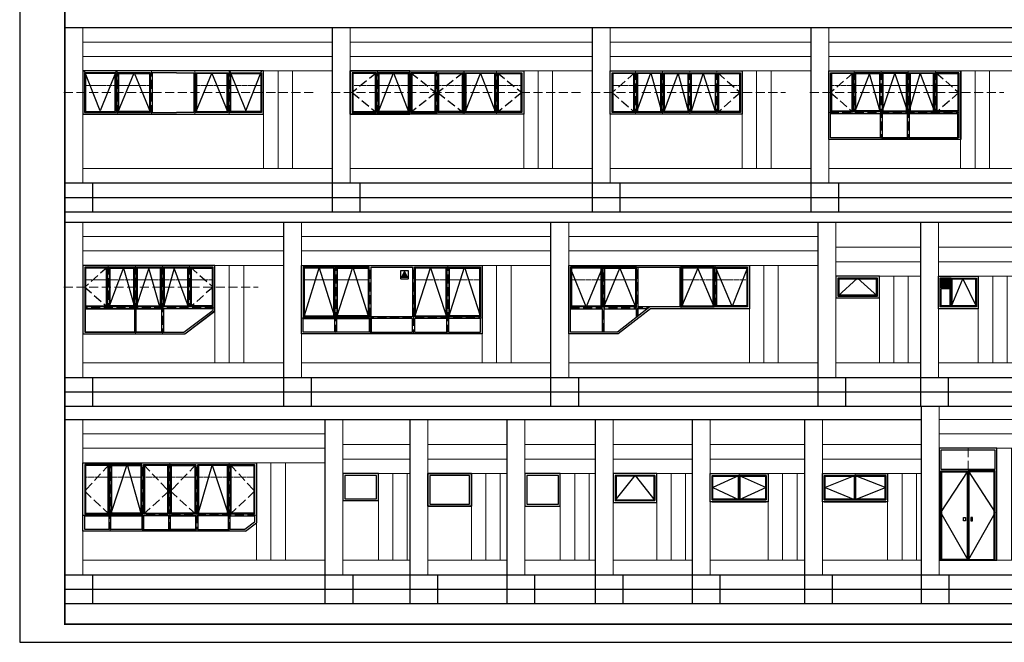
# Model space of a CAD drawing. Extents: x 447288 to 563800, y -194684 to 241749.
# Tile 56 of 91: x 459182 to 486425, y -116494 to -99256. Entities that reach past the tile are written whole.
import ezdxf

# ---------------------------------------------------------------- set-up
doc = ezdxf.new("R2010")
doc.units = 0
doc.header["$LTSCALE"] = 1000
doc.linetypes.add('__DASH', pattern=[0.35, 0.25, -0.1])
doc.linetypes.add('DASH', pattern=[0.35, 0.25, -0.1])
doc.layers.get('0').update_dxf_attribs({"lineweight": 20})
doc.layers.add('A-ASIS', color=115, linetype='DASH', lineweight=0, plot=False)
for name, color, linetype in [('A-ELEV-HATCH', 8, 'Continuous'), ('A-ELEV-WIN1', 135, 'Continuous'), ('A-OVER', 7, 'Continuous'), ('PUB_TITLE', 4, 'Continuous')]:
    doc.layers.add(name, color=color, linetype=linetype)

# ---------------------------------------------------------------- blocks, each defined once
blk = doc.blocks.new('GC1205')
at = {"layer": 'A-ELEV-WIN1'}
for points in [[(35, 500), (-1165, 500), (-1165, -100), (35, -100)], [(-15, 450), (-1115, 450), (-1115, -50), (-15, -50)], [(-45, 420), (-1085, 420), (-1085, -20), (-45, -20)]]:
    blk.add_lwpolyline(points, close=True, dxfattribs=at)
blk.add_lwpolyline([(-15, -50), (-565, 450), (-1115, -50)], dxfattribs=at)
blk = doc.blocks.new('*U105')
at = {"layer": 'A-ASIS', "linetype": 'ByBlock'}
for p, q in [((500, 4600), (2836, 4600)), ((500, 4200), (2836, 4200)), ((500, 3800), (2836, 3800)), ((500, 1400), (2836, 1400))]:
    blk.add_line(p, q, dxfattribs=at)
for points in [[(500, 5300), (500, 1000)], [(1700, 3800), (1700, 1400)], [(2100, 3800), (2100, 1400)], [(2500, 3800), (2500, 1400)]]:
    blk.add_lwpolyline(points, dxfattribs=at)
at = {"layer": 'A-OVER'}
for p, q in [((0, 1000), (2836, 1000)), ((768, 1000), (768, 200)), ((0, 600), (2836, 600))]:
    blk.add_line(p, q, dxfattribs=at)
for points in [[(0, 5300), (2836, 5300)], [(0, 5300), (0, 200)], [(2836, 5300), (2836, 200)], [(0, 200), (2836, 200)]]:
    blk.add_lwpolyline(points, dxfattribs=at)
blk = doc.blocks.new('ZSDFA')
at = {"layer": 'A-ELEV-WIN1'}
for points in [[(1200, -899), (1200, 0), (0, 0), (0, -900)], [(1150, -849), (1150, -50), (50, -50), (50, -850)]]:
    blk.add_lwpolyline(points, close=True, dxfattribs=at)
at = {"layer": 'A-OVER'}
blk.add_lwpolyline([(0, 1), (1200, 1), (1200, -900), (0, -900)], close=True, dxfattribs=at)
blk = doc.blocks.new('SZDFAE')
at = {"layer": 'A-ELEV-WIN1'}
for points in [[(750, -749), (750, 0), (-230, 0), (-230, -749)], [(700, -699), (700, -50), (-180, -50), (-180, -699)]]:
    blk.add_lwpolyline(points, close=True, dxfattribs=at)
blk = doc.blocks.new('ASFAWE')
at = {"layer": 'A-ELEV-WIN1'}
for points in [[(0, -901), (0, 0), (-980, -1), (-980, -902)], [(-50, -851), (-50, -50), (-930, -51), (-930, -852)]]:
    blk.add_lwpolyline(points, close=True, dxfattribs=at)
blk = doc.blocks.new('*U289')
at = {"layer": 'A-ASIS', "linetype": 'ByBlock'}
for p, q in [((500, 4600), (2352, 4600)), ((500, 4200), (2352, 4200)), ((500, 3800), (2352, 3800)), ((500, 1400), (2352, 1400))]:
    blk.add_line(p, q, dxfattribs=at)
for points in [[(500, 5300), (500, 1000)], [(1480, 3800), (1480, 1400)], [(1880, 3800), (1880, 1400)], [(2280, 3800), (2280, 1400)]]:
    blk.add_lwpolyline(points, dxfattribs=at)
at = {"layer": 'A-OVER'}
for p, q in [((0, 1000), (2352, 1000)), ((768, 1000), (768, 200)), ((0, 600), (2352, 600))]:
    blk.add_line(p, q, dxfattribs=at)
for points in [[(0, 5300), (2352, 5300)], [(0, 5300), (0, 200)], [(2352, 5300), (2352, 200)], [(0, 200), (2352, 200)]]:
    blk.add_lwpolyline(points, dxfattribs=at)
blk = doc.blocks.new('*U290')
at = {"layer": 'A-ASIS', "linetype": 'ByBlock'}
for p, q in [((500, 4600), (2682, 4600)), ((500, 4200), (2682, 4200)), ((500, 3800), (2682, 3800)), ((500, 1400), (2682, 1400))]:
    blk.add_line(p, q, dxfattribs=at)
for points in [[(500, 5300), (500, 1000)], [(1700, 3800), (1700, 1400)], [(2100, 3800), (2100, 1400)], [(2500, 3800), (2500, 1400)]]:
    blk.add_lwpolyline(points, dxfattribs=at)
at = {"layer": 'A-OVER'}
for p, q in [((0, 1000), (2682, 1000)), ((768, 1000), (768, 200)), ((0, 600), (2682, 600))]:
    blk.add_line(p, q, dxfattribs=at)
for points in [[(0, 5300), (2682, 5300)], [(0, 5300), (0, 200)], [(2682, 5300), (2682, 200)], [(0, 200), (2682, 200)]]:
    blk.add_lwpolyline(points, dxfattribs=at)
blk = doc.blocks.new('*U104')
at = {"layer": 'A-ASIS', "linetype": 'ByBlock'}
for p, q in [((500, 4600), (2446, 4600)), ((500, 4200), (2446, 4200)), ((500, 3800), (2446, 3800)), ((500, 1400), (2446, 1400))]:
    blk.add_line(p, q, dxfattribs=at)
for points in [[(500, 5300), (500, 1000)], [(1480, 3800), (1480, 1400)], [(1880, 3800), (1880, 1400)], [(2280, 3800), (2280, 1400)]]:
    blk.add_lwpolyline(points, dxfattribs=at)
at = {"layer": 'A-OVER'}
for p, q in [((0, 1000), (2446, 1000)), ((768, 1000), (768, 200)), ((0, 600), (2446, 600))]:
    blk.add_line(p, q, dxfattribs=at)
for points in [[(0, 5300), (2446, 5300)], [(0, 5300), (0, 200)], [(2446, 5300), (2446, 200)], [(0, 200), (2446, 200)]]:
    blk.add_lwpolyline(points, dxfattribs=at)
blk = doc.blocks.new('DFVGXZDF')
at = {"layer": 'A-ELEV-WIN1'}
for points in [[(726191, 48502), (727391, 48502), (727391, 49302), (726191, 49302)], [(726241, 48552), (727341, 48552), (727341, 49252), (726241, 49252)]]:
    blk.add_lwpolyline(points, close=True, dxfattribs=at)
for points in [[(726241, 48552), (726791, 49252), (727341, 48552)], [(727316, 49227), (726266, 49227), (726266, 48577), (727316, 48577)], [(727316, 49227), (727316, 48577)], [(727341, 49252), (727341, 48552)], [(727341, 48552), (727341, 49252)], [(727391, 48552), (727391, 49252)]]:
    blk.add_lwpolyline(points, dxfattribs=at)
blk = doc.blocks.new('*U291')
at = {"layer": 'A-ASIS', "linetype": 'ByBlock'}
for p, q in [((500, 4600), (2683, 4600)), ((500, 4200), (2683, 4200)), ((500, 3800), (2683, 3800)), ((500, 1400), (2683, 1400))]:
    blk.add_line(p, q, dxfattribs=at)
for points in [[(500, 5300), (500, 1000)], [(1700, 3800), (1700, 1400)], [(2100, 3800), (2100, 1400)], [(2500, 3800), (2500, 1400)]]:
    blk.add_lwpolyline(points, dxfattribs=at)
at = {"layer": 'A-OVER'}
for p, q in [((0, 1000), (2683, 1000)), ((768, 1000), (768, 200)), ((0, 600), (2683, 600))]:
    blk.add_line(p, q, dxfattribs=at)
for points in [[(0, 5300), (2683, 5300)], [(0, 5300), (0, 200)], [(2683, 5300), (2683, 200)], [(0, 200), (2683, 200)]]:
    blk.add_lwpolyline(points, dxfattribs=at)
blk = doc.blocks.new('DSFA')
at = {"layer": 'A-ASIS'}
for p, q in [((943, -1200), (943, 0)), ((1893, -1200), (1893, 0)), ((3093, -1200), (3093, 0)), ((4043, -1200), (4043, 0))]:
    blk.add_line(p, q, dxfattribs=at)
at = {"layer": 'A-ASIS', "color": 3, "linetype": '__DASH', "ltscale": 0.1}
for points in [[(43, -50), (918, -50), (918, -400), (43, -400)], [(4068, -400), (4943, -400), (4943, -50), (4068, -50)]]:
    blk.add_lwpolyline(points, close=True, dxfattribs=at)
at = {"layer": 'A-ASIS', "color": 2, "linetype": '__DASH', "ltscale": 0.1}
for points in [[(968, -400), (1868, -400), (1868, -50), (968, -50)], [(3118, -50), (4018, -50), (4018, -400), (3118, -400)]]:
    blk.add_lwpolyline(points, close=True, dxfattribs=at)
at = {"layer": 'A-ELEV-WIN1'}
for points in [[(5000, 0), (0, 0), (0, -1200), (1900, -1200), (1900, -1200), (3400, -1200), (3400, -1200), (5000, -1200)], [(893, -75), (68, -75), (68, -1125), (893, -1125)], [(993, -75), (1843, -75), (1843, -1125), (993, -1125)], [(3993, -75), (3143, -75), (3143, -1125), (3993, -1125)], [(4093, -75), (4918, -75), (4918, -1125), (4093, -1125)]]:
    blk.add_lwpolyline(points, close=True, dxfattribs=at)
for points in [[(918, -6), (481, -1106), (43, -6)], [(918, -50), (43, -50), (43, -1150), (918, -1150)], [(918, -50), (918, -1150)], [(968, -1150), (1868, -1150), (1868, -50), (968, -50)], [(968, -50), (968, -1150)], [(968, -1150), (1418, -50), (1868, -1150)], [(2593, -50), (1918, -50), (1918, -1150), (2593, -1150)], [(2593, -50), (3068, -50), (3068, -1150), (2593, -1150)], [(4018, -1150), (3118, -1150), (3118, -50), (4018, -50)], [(4018, -1150), (3568, -50), (3118, -1150)], [(4018, -50), (4018, -1150)], [(4068, -6), (4506, -1106), (4943, -6)], [(4068, -50), (4943, -50), (4943, -1150), (4068, -1150)], [(4068, -50), (4068, -1150)]]:
    blk.add_lwpolyline(points, dxfattribs=at)
at = {"layer": 'A-OVER'}
blk.add_lwpolyline([(5000, 0), (0, 0), (0, -1200), (1900, -1200), (1900, -1200), (3400, -1200), (3400, -1200), (5000, -1200)], close=True, dxfattribs=at)
blk = doc.blocks.new('*U87')
at = {"layer": 'A-ASIS', "linetype": 'ByBlock'}
for p, q in [((500, 4900), (7395, 4900)), ((500, 4500), (7395, 4500)), ((500, 4100), (7395, 4100)), ((500, 1400), (7395, 1400))]:
    blk.add_line(p, q, dxfattribs=at)
for points in [[(500, 5300), (500, 1000)], [(5500, 4100), (5500, 1400)], [(5900, 4100), (5900, 1400)], [(6300, 4100), (6300, 1400)]]:
    blk.add_lwpolyline(points, dxfattribs=at)
at = {"layer": 'A-OVER'}
for p, q in [((0, 1000), (7395, 1000)), ((768, 1000), (768, 200)), ((0, 600), (7395, 600))]:
    blk.add_line(p, q, dxfattribs=at)
for points in [[(0, 5300), (7395, 5300)], [(0, 5300), (0, 200)], [(7395, 5300), (7395, 200)], [(0, 200), (7395, 200)]]:
    blk.add_lwpolyline(points, dxfattribs=at)
blk = doc.blocks.new('dfgs')
at = {"layer": 'A-ASIS'}
for p, q in [((752149, 46379), (752149, 47579)), ((753049, 46379), (753049, 47579)), ((753799, 46379), (753799, 47579)), ((754549, 46379), (754549, 47579)), ((755449, 46379), (755449, 47579))]:
    blk.add_line(p, q, dxfattribs=at)
at = {"layer": 'A-ASIS', "color": 3, "linetype": '__DASH', "ltscale": 0.1}
for points in [[(751449, 47529), (752124, 47529), (752124, 47179), (751449, 47179)], [(753774, 47529), (753074, 47529), (753074, 47179), (753774, 47179)], [(753824, 47529), (754524, 47529), (754524, 47179), (753824, 47179)], [(756149, 47529), (755474, 47529), (755474, 47179), (756149, 47179)]]:
    blk.add_lwpolyline(points, close=True, dxfattribs=at)
at = {"layer": 'A-ASIS', "color": 2, "linetype": '__DASH', "ltscale": 0.1}
for points in [[(752174, 47179), (753024, 47179), (753024, 47529), (752174, 47529)], [(754574, 47529), (755424, 47529), (755424, 47179), (754574, 47179)]]:
    blk.add_lwpolyline(points, close=True, dxfattribs=at)
at = {"layer": 'A-ELEV-WIN1'}
for p, q in [((753774, 46429), (753774, 47529)), ((753824, 46429), (753824, 47529))]:
    blk.add_line(p, q, dxfattribs=at)
for points in [[(751399, 47579), (756199, 47579), (756199, 46379), (754299, 46379), (754299, 46379), (752999, 46379), (752999, 46379), (751399, 46379)], [(751399, 47579), (756199, 47579), (756199, 46379), (754549, 46379), (754549, 46379), (752999, 46379), (752999, 46379), (751399, 46379)], [(753049, 47579), (751399, 47579), (751399, 46379), (753049, 46379)], [(752099, 47504), (751474, 47504), (751474, 46454), (752099, 46454)], [(752199, 47504), (752999, 47504), (752999, 46454), (752199, 46454)], [(753749, 47504), (753099, 47504), (753099, 46454), (753749, 46454)], [(753849, 47504), (754499, 47504), (754499, 46454), (753849, 46454)], [(754549, 47579), (756199, 47579), (756199, 46379), (754549, 46379)], [(755399, 47504), (754599, 47504), (754599, 46454), (755399, 46454)], [(755499, 47504), (756124, 47504), (756124, 46454), (755499, 46454)]]:
    blk.add_lwpolyline(points, close=True, dxfattribs=at)
for points in [[(752124, 47529), (751449, 47529), (751449, 46429), (752124, 46429)], [(752124, 47529), (752124, 46429)], [(752174, 46429), (753024, 46429), (753024, 47529), (752174, 47529)], [(752174, 47529), (752174, 46429)], [(752174, 46429), (752599, 47529), (753024, 46429)], [(753774, 47529), (753074, 47529), (753074, 46429), (753774, 46429)], [(753824, 47529), (754524, 47529), (754524, 46429), (753824, 46429)], [(755424, 46429), (754574, 46429), (754574, 47529), (755424, 47529)], [(755424, 46429), (754999, 47529), (754574, 46429)], [(755274, 47529), (756149, 47529), (756149, 46429), (755274, 46429)], [(755424, 47529), (755424, 46429)], [(755474, 47529), (756149, 47529), (756149, 46429), (755474, 46429)], [(755474, 47529), (755474, 46429)]]:
    blk.add_lwpolyline(points, dxfattribs=at)
at = {"layer": 'A-ELEV-WIN1', "linetype": '__DASH'}
for points in [[(752124, 47529), (751449, 46979), (752124, 46429)], [(753074, 47529), (753774, 46979), (753074, 46429)], [(754524, 47529), (753824, 46979), (754524, 46429)], [(755474, 47529), (756149, 46979), (755474, 46429)]]:
    blk.add_lwpolyline(points, dxfattribs=at)
at = {"layer": 'A-OVER'}
blk.add_lwpolyline([(751399, 47579), (756199, 47579), (756199, 46379), (754299, 46379), (754299, 46379), (752999, 46379), (752999, 46379), (751399, 46379)], close=True, dxfattribs=at)
blk = doc.blocks.new('*U88')
at = {"layer": 'A-ASIS', "linetype": 'ByBlock'}
for p, q in [((500, 4900), (7195, 4900)), ((500, 4500), (7195, 4500)), ((500, 4100), (7195, 4100)), ((500, 1400), (7195, 1400))]:
    blk.add_line(p, q, dxfattribs=at)
for points in [[(500, 5300), (500, 1000)], [(5300, 4100), (5300, 1400)], [(5700, 4100), (5700, 1400)], [(6100, 4100), (6100, 1400)]]:
    blk.add_lwpolyline(points, dxfattribs=at)
at = {"layer": 'A-OVER'}
for p, q in [((0, 1000), (7195, 1000)), ((768, 1000), (768, 200)), ((0, 600), (7195, 600))]:
    blk.add_line(p, q, dxfattribs=at)
for points in [[(0, 5300), (7195, 5300)], [(0, 5300), (0, 200)], [(7195, 5300), (7195, 200)], [(0, 200), (7195, 200)]]:
    blk.add_lwpolyline(points, dxfattribs=at)
blk = doc.blocks.new('A$C2E2C654B')
at = {"layer": 'A-ELEV-HATCH'}
h = blk.add_hatch(color=256, dxfattribs=at)
h.dxf.hatch_style = 1
h.paths.add_polyline_path([(42, 55), (257, 55), (152, 270)])
blk.add_lwpolyline([(0, 280), (0, 20, 0.414214), (20, 0), (280, 0, 0.414214), (300, 20), (300, 280, 0.414214), (280, 300), (20, 300, 0.414214)], format="xyb", close=True, dxfattribs=at)
blk.add_lwpolyline([(42, 55), (257, 55), (152, 270)], close=True, dxfattribs=at)
blk = doc.blocks.new('ZSDZG')
at = {"layer": 'A-ASIS'}
for p, q in [((734249, 45679), (734249, 47579)), ((735199, 46154), (735199, 47579)), ((736399, 46154), (736399, 47579)), ((737349, 45679), (737349, 47579)), ((735199, 46154), (735199, 45679)), ((736399, 46154), (736399, 45679))]:
    blk.add_line(p, q, dxfattribs=at)
at = {"layer": 'A-ASIS', "color": 2, "linetype": '__DASH', "ltscale": 0.1}
for points in [[(734224, 47179), (733349, 47179), (733349, 47529), (734224, 47529)], [(734274, 47529), (735174, 47529), (735174, 47179), (734274, 47179)], [(737324, 47529), (736424, 47529), (736424, 47179), (737324, 47179)], [(737374, 47179), (738249, 47179), (738249, 47529), (737374, 47529)]]:
    blk.add_lwpolyline(points, close=True, dxfattribs=at)
at = {"layer": 'A-ASIS'}
blk.add_lwpolyline([(733299, 46129), (738299, 46129)], dxfattribs=at)
at = {"layer": 'A-ELEV-WIN1'}
for points in [[(733299, 47579), (738299, 47579), (738299, 45679), (736399, 45679), (736399, 45679), (735199, 45679), (735199, 45679), (733299, 45679)], [(733299, 47579), (738299, 47579), (738299, 45679), (736399, 45679), (736399, 45679), (735199, 45679), (735199, 45679), (733299, 45679)], [(735174, 47529), (733349, 47529), (733349, 46154), (735174, 46154)], [(734199, 47504), (733374, 47504), (733374, 46179), (734199, 46179)], [(734299, 47504), (735149, 47504), (735149, 46179), (734299, 46179)], [(735224, 47529), (736374, 47529), (736374, 46154), (735224, 46154)], [(736424, 47529), (738249, 47529), (738249, 46154), (736424, 46154)], [(737299, 47504), (736449, 47504), (736449, 46179), (737299, 46179)], [(737399, 47504), (738224, 47504), (738224, 46179), (737399, 46179)], [(735199, 45679), (733299, 45679), (733299, 46129), (735199, 46129)], [(735224, 45729), (736374, 45729), (736374, 46104), (735224, 46104)]]:
    blk.add_lwpolyline(points, close=True, dxfattribs=at)
for points in [[(734224, 46154), (733786, 47529), (733374, 46179)], [(734224, 47529), (734224, 46154)], [(734274, 47529), (734274, 46154)], [(734274, 46154), (734724, 47529), (735149, 46179)], [(737324, 46154), (736874, 47529), (736424, 46154)], [(737324, 47529), (737324, 46154)], [(737374, 47529), (737374, 46154)], [(737374, 46154), (737811, 47529), (738249, 46154)], [(734224, 45729), (733349, 45729), (733349, 46104), (734224, 46104)], [(734224, 45729), (734224, 46104)], [(734274, 46104), (735174, 46104), (735174, 45729), (734274, 45729)], [(734274, 45729), (734274, 46104)], [(737324, 46104), (736424, 46104), (736424, 45729), (737324, 45729)], [(737324, 45729), (737324, 46104)], [(737374, 45729), (738249, 45729), (738249, 46104), (737374, 46104)], [(737374, 45729), (737374, 46104)]]:
    blk.add_lwpolyline(points, dxfattribs=at)
at = {"xscale": 0.75, "yscale": 0.75, "zscale": 0.75}
blk.add_blockref('A$C2E2C654B', (736037, 47206), dxfattribs=at)
blk = doc.blocks.new('GFJUTYR')
at = {"layer": 'A-ASIS'}
for p, q in [((950, -1850), (950, 0)), ((1900, -1419), (1900, 0)), ((3100, -1200), (3100, 0)), ((4050, -1150), (4050, 0)), ((50, -1175), (2218, -1175))]:
    blk.add_line(p, q, dxfattribs=at)
at = {"layer": 'A-ASIS', "color": 3, "linetype": '__DASH', "ltscale": 0.1}
for points in [[(925, -50), (50, -50), (50, -400), (925, -400)], [(4950, -50), (4075, -50), (4075, -400), (4950, -400)]]:
    blk.add_lwpolyline(points, close=True, dxfattribs=at)
at = {"layer": 'A-ASIS', "color": 2, "linetype": '__DASH', "ltscale": 0.1}
for points in [[(975, -50), (1875, -50), (1875, -400), (975, -400)], [(3125, -50), (4025, -50), (4025, -400), (3125, -400)]]:
    blk.add_lwpolyline(points, close=True, dxfattribs=at)
at = {"layer": 'A-ELEV-WIN1'}
for points in [[(0, 0), (5000, 0), (5000, -1200), (2265, -1200), (2265, -1200), (2265, -1200), (2265, -1200), (1365, -1900), (0, -1900)], [(0, 0), (5000, 0), (5000, -1200), (2265, -1200), (2265, -1200), (2265, -1200), (2265, -1200), (1365, -1900), (0, -1900)], [(900, -75), (75, -75), (75, -1125), (900, -1125)], [(1000, -75), (1850, -75), (1850, -1125), (1000, -1125)], [(3125, -50), (4950, -50), (4950, -1150), (3125, -1150)], [(4025, -50), (3125, -50), (3125, -1150), (4025, -1150)], [(4000, -75), (3150, -75), (3150, -1125), (4000, -1125)], [(4100, -75), (4925, -75), (4925, -1125), (4100, -1125)]]:
    blk.add_lwpolyline(points, close=True, dxfattribs=at)
for points in [[(3075, -1150), (2246, -1150), (2246, -1150), (2246, -1150), (1346, -1850), (50, -1850), (50, -50), (4950, -50), (4950, -1150), (3125, -1150)], [(1875, -1150), (1875, -50), (50, -50), (50, -1175)], [(925, -75), (487, -1150), (50, -75)], [(925, -50), (925, -1150)], [(975, -50), (975, -1150)], [(975, -1150), (1412, -75), (1850, -1150)], [(1925, -1150), (1925, -50), (3075, -50), (3075, -1150)], [(4025, -1150), (3575, -75), (3125, -1150)], [(4025, -75), (4025, -1125)], [(4075, -50), (4075, -1150)], [(4075, -75), (4525, -1150), (4950, -75)], [(925, -1150), (50, -1150)], [(50, -1200), (925, -1200)], [(925, -1200), (925, -1850)], [(1875, -1150), (975, -1150)], [(975, -1200), (975, -1850)], [(975, -1200), (1875, -1200), (1875, -1439)], [(1875, -1439), (1875, -1200)], [(2246, -1150), (1925, -1150)], [(1925, -1400), (1925, -1200)], [(2190, -1200), (1925, -1200)]]:
    blk.add_lwpolyline(points, dxfattribs=at)
blk = doc.blocks.new('*U97')
at = {"layer": 'A-ASIS', "linetype": 'ByBlock'}
for p, q in [((500, 4600), (3105, 4600)), ((500, 4200), (3105, 4200)), ((500, 3800), (3105, 3800)), ((500, 1400), (3105, 1400))]:
    blk.add_line(p, q, dxfattribs=at)
for points in [[(500, 5300), (500, 1000)], [(2100, 3800), (2100, 1400)], [(2500, 3800), (2500, 1400)], [(2900, 3800), (2900, 1400)]]:
    blk.add_lwpolyline(points, dxfattribs=at)
at = {"layer": 'A-OVER'}
for p, q in [((0, 1000), (3105, 1000)), ((768, 1000), (768, 200)), ((0, 600), (3105, 600))]:
    blk.add_line(p, q, dxfattribs=at)
for points in [[(0, 5300), (3105, 5300)], [(0, 5300), (0, 200)], [(3105, 5300), (3105, 200)], [(0, 200), (3105, 200)]]:
    blk.add_lwpolyline(points, dxfattribs=at)
blk = doc.blocks.new('*U98')
at = {"layer": 'A-ASIS', "linetype": 'ByBlock'}
for p, q in [((500, 4600), (3228, 4600)), ((500, 4200), (3228, 4200)), ((500, 3800), (3228, 3800)), ((500, 1400), (3228, 1400))]:
    blk.add_line(p, q, dxfattribs=at)
for points in [[(500, 5300), (500, 1000)], [(2300, 3800), (2300, 1400)], [(2700, 3800), (2700, 1400)], [(3100, 3800), (3100, 1400)]]:
    blk.add_lwpolyline(points, dxfattribs=at)
at = {"layer": 'A-OVER'}
for p, q in [((0, 1000), (3228, 1000)), ((768, 1000), (768, 200)), ((0, 600), (3228, 600))]:
    blk.add_line(p, q, dxfattribs=at)
for points in [[(0, 5300), (3228, 5300)], [(0, 5300), (0, 200)], [(3228, 5300), (3228, 200)], [(0, 200), (3228, 200)]]:
    blk.add_lwpolyline(points, dxfattribs=at)
blk = doc.blocks.new('dfgdry')
at = {"layer": 'A-ASIS', "color": 3, "linetype": '__DASH', "ltscale": 0.1}
for points in [[(680624, 58834), (679999, 58834), (679999, 59184), (680624, 59184)], [(682924, 58834), (683549, 58834), (683549, 59184), (682924, 59184)]]:
    blk.add_lwpolyline(points, close=True, dxfattribs=at)
at = {"layer": 'A-ASIS'}
for points in [[(680649, 59234), (680649, 58034)], [(681399, 59234), (681399, 58034)], [(682149, 59234), (682149, 58034)], [(682899, 59234), (682899, 58034)]]:
    blk.add_lwpolyline(points, dxfattribs=at)
at = {"layer": 'A-ASIS', "color": 2, "linetype": '__DASH', "ltscale": 0.1}
for points in [[(680674, 58834), (681374, 58834), (681374, 59184), (680674, 59184)], [(682124, 58834), (681424, 58834), (681424, 59184), (682124, 59184)], [(682874, 58834), (682174, 58834), (682174, 59184), (682874, 59184)]]:
    blk.add_lwpolyline(points, close=True, dxfattribs=at)
at = {"layer": 'A-ELEV-WIN1'}
for points in [[(679949, 59234), (683599, 59234), (683599, 58034), (679949, 58034)], [(679949, 59234), (683599, 59234), (683599, 58034), (679949, 58034)], [(680599, 59159), (680024, 59159), (680024, 58109), (680599, 58109)], [(681349, 59159), (680699, 59159), (680699, 58109), (681349, 58109)], [(681449, 59159), (682099, 59159), (682099, 58109), (681449, 58109)], [(682199, 59159), (682849, 59159), (682849, 58109), (682199, 58109)], [(682949, 59159), (683524, 59159), (683524, 58109), (682949, 58109)]]:
    blk.add_lwpolyline(points, close=True, dxfattribs=at)
for points in [[(681374, 58084), (679999, 58084), (679999, 59184), (681374, 59184)], [(680624, 59184), (680624, 58084)], [(680674, 59184), (680674, 58084)], [(680674, 58084), (681074, 59184), (681374, 58084)], [(681374, 59184), (681374, 58084)], [(681424, 59184), (682124, 59184)], [(681424, 59184), (681424, 58084)], [(682124, 58084), (681824, 59184), (681424, 58084)], [(682124, 58084), (682124, 59184)], [(682174, 59184), (682874, 59184)], [(682174, 58084), (682174, 59184)], [(682874, 58084), (682524, 59184), (682174, 58084)], [(682874, 58084), (682874, 59184)], [(682924, 59184), (683549, 59184), (683549, 58084), (682924, 58084)], [(682924, 58084), (682924, 59184)], [(682124, 58084), (681424, 58084)], [(682874, 58084), (682174, 58084)]]:
    blk.add_lwpolyline(points, dxfattribs=at)
at = {"layer": 'A-ELEV-WIN1', "linetype": '__DASH'}
for points in [[(680624, 59184), (679999, 58634), (680624, 58084)], [(682924, 59184), (683549, 58634), (682924, 58084)]]:
    blk.add_lwpolyline(points, dxfattribs=at)
blk = doc.blocks.new('*U99')
at = {"layer": 'A-ASIS', "linetype": 'ByBlock'}
for p, q in [((500, 4900), (6045, 4900)), ((500, 4500), (6045, 4500)), ((500, 4100), (6045, 4100)), ((500, 1400), (6045, 1400))]:
    blk.add_line(p, q, dxfattribs=at)
for points in [[(500, 5300), (500, 1000)], [(4150, 4100), (4150, 1400)], [(4550, 4100), (4550, 1400)], [(4950, 4100), (4950, 1400)]]:
    blk.add_lwpolyline(points, dxfattribs=at)
at = {"layer": 'A-OVER'}
for p, q in [((0, 1000), (6045, 1000)), ((768, 1000), (768, 200)), ((0, 600), (6045, 600))]:
    blk.add_line(p, q, dxfattribs=at)
for points in [[(0, 5300), (6045, 5300)], [(0, 5300), (0, 200)], [(6045, 5300), (6045, 200)], [(0, 200), (6045, 200)]]:
    blk.add_lwpolyline(points, dxfattribs=at)
blk = doc.blocks.new('xfzds')
at = {"layer": 'A-ASIS', "color": 3, "linetype": '__DASH', "ltscale": 0.1}
for points in [[(735524, 67996), (734899, 67996), (734899, 67645), (735524, 67645)], [(737824, 67996), (738449, 67996), (738449, 67645), (737824, 67645)]]:
    blk.add_lwpolyline(points, close=True, dxfattribs=at)
at = {"layer": 'A-ASIS'}
for points in [[(735549, 68046), (735549, 66920)], [(736299, 68046), (736299, 66146)], [(737049, 68046), (737049, 66146)], [(737799, 68046), (737799, 66921)], [(734874, 66895), (738449, 66895)]]:
    blk.add_lwpolyline(points, dxfattribs=at)
at = {"layer": 'A-ASIS', "color": 2, "linetype": '__DASH', "ltscale": 0.1}
for points in [[(735574, 67996), (736274, 67996), (736274, 67645), (735574, 67645)], [(737024, 67996), (736324, 67996), (736324, 67645), (737024, 67645)], [(737774, 67996), (737074, 67996), (737074, 67645), (737774, 67645)]]:
    blk.add_lwpolyline(points, close=True, dxfattribs=at)
at = {"layer": 'A-ELEV-WIN1'}
for points in [[(734849, 68046), (738499, 68046), (738499, 66145), (734849, 66145)], [(734899, 67996), (738449, 67996), (738449, 66195), (734899, 66195)], [(735499, 67971), (734924, 67971), (734924, 66945), (735499, 66945)], [(735599, 67971), (736249, 67971), (736249, 66946), (735599, 66945)], [(736999, 67971), (736349, 67971), (736349, 66946), (736999, 66945)], [(737749, 67971), (737099, 67971), (737099, 66946), (737749, 66945)], [(737849, 67971), (738424, 67971), (738424, 66946), (737849, 66945)], [(734899, 66870), (736274, 66871), (736274, 66196), (734899, 66195)], [(737024, 66871), (736324, 66871), (736324, 66196), (737024, 66196)], [(738424, 66870), (737074, 66871), (737074, 66196), (738424, 66195)]]:
    blk.add_lwpolyline(points, close=True, dxfattribs=at)
for points in [[(734899, 66921), (734899, 67996), (735524, 67996), (735524, 66920)], [(736274, 66921), (736274, 67996), (735574, 67996), (735574, 66920)], [(736274, 66921), (735974, 67971), (735574, 66920)], [(737024, 66921), (737024, 67996), (736324, 67996), (736324, 66921)], [(736324, 66921), (736674, 67971), (737024, 66921)], [(737074, 66921), (737074, 67996), (737774, 67996), (737774, 66921)], [(737074, 66921), (737374, 67971), (737774, 66920)], [(738449, 66921), (738449, 67996), (737824, 67996), (737824, 66921)], [(734899, 66920), (738424, 66920)], [(734899, 66870), (738424, 66870)]]:
    blk.add_lwpolyline(points, dxfattribs=at)
at = {"layer": 'A-ELEV-WIN1', "linetype": '__DASH'}
for points in [[(735524, 67995), (734899, 67445), (735524, 66896)], [(737824, 67995), (738449, 67445), (737824, 66896)]]:
    blk.add_lwpolyline(points, dxfattribs=at)
blk = doc.blocks.new('DFZAG')
at = {"layer": 'A-ASIS'}
for points in [[(700, 0), (700, -1150)], [(1450, 1), (1450, -1899)], [(2200, 1), (2200, -1899)], [(2950, 0), (2950, -1150)], [(3625, -1175), (50, -1175)]]:
    blk.add_lwpolyline(points, dxfattribs=at)
at = {"layer": 'A-ASIS', "color": 3, "linetype": '__DASH', "ltscale": 0.1}
for points in [[(675, -50), (50, -50), (50, -400), (675, -400)], [(2975, -50), (3600, -50), (3600, -400), (2975, -400)]]:
    blk.add_lwpolyline(points, close=True, dxfattribs=at)
at = {"layer": 'A-ASIS', "color": 2, "linetype": '__DASH', "ltscale": 0.1}
for points in [[(725, -49), (1425, -49), (1425, -400), (725, -400)], [(2175, -49), (1475, -49), (1475, -400), (2175, -400)], [(2925, -49), (2225, -49), (2225, -400), (2925, -400)]]:
    blk.add_lwpolyline(points, close=True, dxfattribs=at)
at = {"layer": 'A-ELEV-WIN1'}
for points in [[(3650, -1258), (3650, 0), (0, 0), (0, -1900), (2815, -1900), (3650, -1258)], [(3650, -1265), (3650, 0), (0, 0), (0, -1900), (2815, -1900)], [(3600, -1244), (3600, -50), (50, -50), (50, -1850), (2794, -1850)], [(675, -1150), (675, -50), (50, -50), (50, -1150)], [(1425, -1149), (1425, -49), (725, -50), (725, -1150)], [(725, -1150), (1125, -75), (1425, -1149)], [(1475, -1149), (1475, -49), (2175, -50), (2175, -1150)], [(2125, -1150), (1825, -75), (1475, -1149)], [(2225, -1149), (2225, -49), (2925, -50), (2925, -1150)], [(2925, -1150), (2525, -75), (2225, -1149)], [(3600, -1150), (3600, -50), (2975, -50), (2975, -1150)], [(3600, -1150), (75, -1150)], [(3600, -1200), (75, -1200)], [(2815, -1900), (3650, -1265)]]:
    blk.add_lwpolyline(points, dxfattribs=at)
at = {"layer": 'A-ELEV-WIN1', "linetype": '__DASH'}
for points in [[(675, -50), (50, -600), (675, -1150)], [(2975, -50), (3600, -600), (2975, -1150)]]:
    blk.add_lwpolyline(points, dxfattribs=at)
at = {"layer": 'A-ELEV-WIN1'}
for points in [[(650, -75), (75, -74), (75, -1124), (650, -1125)], [(750, -75), (1400, -74), (1400, -1124), (750, -1125)], [(2150, -75), (1500, -74), (1500, -1124), (2150, -1125)], [(2900, -75), (2250, -74), (2250, -1124), (2900, -1125)], [(3000, -75), (3575, -74), (3575, -1124), (3000, -1125)], [(75, -1200), (1425, -1199), (1425, -1849), (75, -1850)], [(1475, -1199), (2175, -1199), (2175, -1849), (1475, -1849)], [(3600, -1200), (2225, -1199), (2225, -1849), (2794, -1850), (3600, -1244)]]:
    blk.add_lwpolyline(points, close=True, dxfattribs=at)
blk = doc.blocks.new('*U101')
at = {"layer": 'A-ASIS', "linetype": 'ByBlock'}
for p, q in [((500, 4900), (6303, 4900)), ((500, 4500), (6303, 4500)), ((500, 4100), (6303, 4100)), ((500, 1400), (6303, 1400))]:
    blk.add_line(p, q, dxfattribs=at)
for points in [[(500, 5300), (500, 1000)], [(4150, 4100), (4150, 1400)], [(4550, 4100), (4550, 1400)], [(4950, 4100), (4950, 1400)]]:
    blk.add_lwpolyline(points, dxfattribs=at)
at = {"layer": 'A-OVER'}
for p, q in [((0, 1000), (6303, 1000)), ((768, 1000), (768, 200)), ((0, 600), (6303, 600))]:
    blk.add_line(p, q, dxfattribs=at)
for points in [[(0, 5300), (6303, 5300)], [(0, 5300), (0, 200)], [(6303, 5300), (6303, 200)], [(0, 200), (6303, 200)]]:
    blk.add_lwpolyline(points, dxfattribs=at)
blk = doc.blocks.new('efc4820')
at = {"layer": 'A-ASIS'}
for p, q in [((734049, 45679), (734049, 47579)), ((734949, 46154), (734949, 47579)), ((735699, 45679), (735699, 47579)), ((735699, 45679), (735699, 47579)), ((736449, 46154), (736449, 47579)), ((736449, 46154), (736449, 47579)), ((737349, 45679), (737349, 47579)), ((734949, 46154), (734949, 45679)), ((734949, 46154), (734949, 45679)), ((736449, 46154), (736449, 45679)), ((736449, 46154), (736449, 45679)), ((736449, 46154), (736449, 45679))]:
    blk.add_line(p, q, dxfattribs=at)
at = {"layer": 'A-ASIS', "color": 3, "linetype": '__DASH', "ltscale": 0.1}
for points in [[(734024, 47179), (733349, 47179), (733349, 47529), (734024, 47529)], [(735674, 47529), (734974, 47529), (734974, 47179), (735674, 47179)], [(735724, 47529), (736424, 47529), (736424, 47179), (735724, 47179)], [(737374, 47179), (738049, 47179), (738049, 47529), (737374, 47529)]]:
    blk.add_lwpolyline(points, close=True, dxfattribs=at)
at = {"layer": 'A-ASIS', "color": 2, "linetype": '__DASH', "ltscale": 0.1}
for points in [[(734074, 47529), (734924, 47529), (734924, 47179), (734074, 47179)], [(737324, 47529), (736474, 47529), (736474, 47179), (737324, 47179)]]:
    blk.add_lwpolyline(points, close=True, dxfattribs=at)
at = {"layer": 'A-ASIS'}
blk.add_lwpolyline([(733299, 46129), (738099, 46129)], dxfattribs=at)
at = {"layer": 'A-ELEV-WIN1'}
for points in [[(737799, 45679), (736199, 45679), (736199, 45679), (735199, 45679), (735199, 45679), (733299, 45679), (733299, 47579), (738099, 47579), (738099, 45912)], [(737799, 45679), (736449, 45679), (736449, 45679), (734949, 45679), (734949, 45679), (733299, 45679), (733299, 47579), (738099, 47579), (738099, 45912)], [(734024, 47529), (734024, 46154)], [(734074, 47529), (734074, 46154)], [(734074, 46154), (734524, 47529), (734899, 46179)], [(735674, 47529), (735674, 46154)], [(735724, 47529), (735724, 46154)], [(737324, 46154), (736874, 47529), (736474, 46154)], [(737324, 47529), (737324, 46154)], [(737374, 47529), (737374, 46154)], [(734024, 45729), (733349, 45729), (733349, 46104), (734024, 46104)], [(734024, 45729), (734024, 46104)], [(734074, 45729), (734074, 46104)], [(734074, 46104), (734924, 46104), (734924, 45729), (734074, 45729)], [(735674, 46104), (734974, 46104), (734974, 45729), (735674, 45729)], [(735674, 45729), (735674, 46104)], [(735724, 45729), (735724, 46104)], [(735724, 45729), (735724, 46104)], [(735724, 46104), (736424, 46104), (736424, 45729), (735724, 45729)], [(737324, 46104), (736474, 46104), (736474, 45729), (737324, 45729)], [(737324, 45729), (737324, 46104)], [(737374, 45729), (737374, 46104)], [(737374, 46104), (738049, 46104), (738049, 45936), (737782, 45729), (737374, 45729)], [(737799, 45679), (738099, 45912)]]:
    blk.add_lwpolyline(points, dxfattribs=at)
for points in [[(734924, 47529), (733349, 47529), (733349, 46154), (734924, 46154)], [(733999, 47504), (733374, 47504), (733374, 46179), (733999, 46179)], [(734099, 47504), (734899, 47504), (734899, 46179), (734099, 46179)], [(734974, 47529), (736424, 47529), (736424, 46154), (734974, 46154)], [(735649, 47504), (734999, 47504), (734999, 46179), (735649, 46179)], [(735749, 47504), (736399, 47504), (736399, 46179), (735749, 46179)], [(736474, 47529), (738049, 47529), (738049, 46154), (736474, 46154)], [(737299, 47504), (736499, 47504), (736499, 46179), (737299, 46179)], [(737399, 47504), (738024, 47504), (738024, 46179), (737399, 46179)], [(734949, 45679), (733299, 45679), (733299, 46129), (734949, 46129)], [(734974, 45729), (736424, 45729), (736424, 46104), (734974, 46104)]]:
    blk.add_lwpolyline(points, close=True, dxfattribs=at)
at = {"layer": 'A-ELEV-WIN1', "linetype": '__DASH'}
for points in [[(734024, 47529), (733349, 46791), (734024, 46154)], [(734974, 47529), (735674, 46791), (734974, 46154)], [(736424, 47529), (735724, 46791), (736424, 46154)], [(737374, 47529), (738049, 46791), (737374, 46154)]]:
    blk.add_lwpolyline(points, dxfattribs=at)
blk = doc.blocks.new('*U277')
at = {"layer": 'A-ASIS', "linetype": 'ByBlock'}
for p, q in [((500, 4600), (3268, 4600)), ((500, 4200), (3268, 4200)), ((500, 3800), (3268, 3800)), ((500, 1400), (3268, 1400))]:
    blk.add_line(p, q, dxfattribs=at)
for points in [[(500, 5300), (500, 1000)], [(1600, 3800), (1600, 1400)], [(2000, 3800), (2000, 1400)], [(2400, 3800), (2400, 1400)]]:
    blk.add_lwpolyline(points, dxfattribs=at)
at = {"layer": 'A-OVER'}
for p, q in [((0, 1000), (3268, 1000)), ((768, 1000), (768, 200)), ((0, 600), (3268, 600))]:
    blk.add_line(p, q, dxfattribs=at)
for points in [[(0, 5300), (3268, 5300)], [(0, 5300), (0, 200)], [(3268, 5300), (3268, 200)], [(0, 200), (3268, 200)]]:
    blk.add_lwpolyline(points, dxfattribs=at)
blk = doc.blocks.new('*U288')
at = {"layer": 'A-ASIS', "linetype": 'ByBlock'}
for p, q in [((500, 5300), (3249, 5300)), ((500, 4900), (3249, 4900)), ((500, 4500), (3249, 4500)), ((500, 1400), (3249, 1400))]:
    blk.add_line(p, q, dxfattribs=at)
for points in [[(500, 5664), (500, 1000)], [(2100, 4500), (2100, 1400)], [(2500, 4500), (2500, 1400)], [(2900, 4500), (2900, 1400)]]:
    blk.add_lwpolyline(points, dxfattribs=at)
at = {"layer": 'A-OVER'}
for p, q in [((0, 1000), (3249, 1000)), ((768, 1000), (768, 200)), ((0, 600), (3249, 600))]:
    blk.add_line(p, q, dxfattribs=at)
for points in [[(0, 5664), (3249, 5664)], [(0, 5664), (0, 200)], [(3249, 5664), (3249, 200)], [(0, 200), (3249, 200)]]:
    blk.add_lwpolyline(points, dxfattribs=at)
blk = doc.blocks.new('ZSDFSZA')
at = {"layer": 'A-OVER'}
h = blk.add_hatch(dxfattribs=at)
h.set_pattern_fill('普通砖', color=256, scale=10, angle=135)
h.set_pattern_definition([(180, (-910059.93, -119267.514), (-2e-15, -25.00001), [])])
h.paths.add_polyline_path([(-1000, 800), (-800, 800), (-800, 600), (-1000, 600)])
at = {"layer": 'A-ELEV-WIN1'}
blk.add_lwpolyline([(-1100, 900), (0, 900), (0, 0), (-1100, 0)], close=True, dxfattribs=at)
for points in [[(-50, 850), (-50, 50), (-1050, 50), (-1050, 853), (-750, 853)], [(-775, 575), (-775, 825)], [(-750, 50), (-750, 853), (-50, 850)], [(-750, 50), (-425, 825), (-50, 50)], [(-725, 825), (-75, 825), (-75, 75), (-725, 75)], [(-725, 75), (-725, 825)], [(-1025, 575), (-1025, 603)], [(-1025, 575), (-775, 575)], [(-775, 75), (-1025, 75), (-1025, 550)], [(-775, 550), (-1025, 550)], [(-775, 797), (-775, 797)], [(-775, 75), (-775, 550)]]:
    blk.add_lwpolyline(points, dxfattribs=at)
at = {"layer": 'A-OVER'}
for points in [[(-1025, 825), (-775, 825), (-775, 575), (-1025, 575)], [(-1000, 800), (-800, 800), (-800, 600), (-1000, 600)]]:
    blk.add_lwpolyline(points, close=True, dxfattribs=at)

msp = doc.modelspace()

# ---------------------------------------------------------------- linework, layer by layer
at = {"layer": 'A-ASIS'}
for p, q in [((460405.8, -101275), (467380.8, -101275)), ((467801, -101275), (474776, -101275)), ((474996.2, -101275), (480371.2, -101275)), ((481041.4, -101275), (486416.4, -101275)), ((460405.8, -106657.9), (465780.8, -106657.9)), ((484622.5, -114221.6), (484622.5, -111121.6)), ((485422.5, -111121.6), (485422.5, -114221.6))]:
    msp.add_line(p, q, dxfattribs=at)
for points in [[(479089.5, -111821.6), (479089.5, -112551.6)], [(482294.8, -111821.6), (482294.8, -112551.6)]]:
    msp.add_lwpolyline(points, dxfattribs=at)
at = {"layer": 'A-ELEV-WIN1'}
for p, q in [((486222.5, -111121.6), (484622.5, -111121.6)), ((484622.5, -111121.6), (484622.5, -114221.6)), ((486222.5, -114221.6), (486222.5, -111121.6)), ((484622.5, -114221.6), (485722.5, -114221.6)), ((485722.5, -114221.6), (485722.5, -114221.6)), ((485722.5, -114221.6), (486222.5, -114221.6))]:
    msp.add_line(p, q, dxfattribs=at)
for points in [[(486222.5, -111121.6), (484622.5, -111121.6), (484622.5, -114221.6), (484622.5, -114221.6), (484622.5, -114221.6), (485722.5, -114221.6), (485722.5, -114221.6), (486222.5, -114221.6)], [(486172.5, -111171.6), (484672.5, -111171.6), (484672.5, -111696.6), (486172.5, -111696.6)], [(478289.5, -111821.5), (479889.5, -111821.5), (479889.5, -112601.6), (478289.5, -112601.6)], [(478339.5, -111871.5), (479839.5, -111871.5), (479839.5, -112551.6), (478339.5, -112551.6)], [(479064.5, -112526.6), (478364.5, -112526.6), (478364.5, -111896.5), (479064.5, -111896.5)], [(479114.5, -111896.5), (479814.5, -111896.5), (479814.5, -112526.6), (479114.5, -112526.6)], [(481394.8, -111821.5), (483194.8, -111821.5), (483194.8, -112601.6), (481394.8, -112601.6)], [(481444.8, -111871.5), (483144.8, -111871.5), (483144.8, -112551.6), (481444.8, -112551.6)], [(482269.8, -112526.6), (481469.8, -112526.6), (481469.8, -111896.5), (482269.8, -111896.5)], [(482319.8, -111896.5), (483119.8, -111896.5), (483119.8, -112526.6), (482319.8, -112526.6)], [(484672.5, -111746.6), (485422.5, -111746.6), (485422.5, -114221.6), (484672.5, -114221.6)], [(484697.5, -111771.6), (485397.5, -111771.6), (485397.5, -114196.6), (484697.5, -114196.6)], [(486172.5, -111746.6), (485422.5, -111746.6), (485422.5, -114221.6), (486172.5, -114221.6)], [(486147.5, -111771.6), (485447.5, -111771.6), (485447.5, -114196.6), (486147.5, -114196.6)], [(485297.5, -113034.1), (485347.5, -113034.1), (485347.5, -113134.1), (485297.5, -113134.1)], [(485547.5, -113034.1), (485497.5, -113034.1), (485497.5, -113134.1), (485547.5, -113134.1)]]:
    msp.add_lwpolyline(points, close=True, dxfattribs=at)
for points in [[(479089.5, -111871.5), (478364.5, -112211.5), (479089.5, -112551.6)], [(479839.5, -112526.6), (479839.5, -111871.5), (479089.5, -111871.5), (479089.5, -112551.6)], [(479089.5, -111871.5), (479839.5, -112211.5), (479089.5, -112551.6)], [(482294.8, -111871.5), (481469.8, -112211.5), (482294.8, -112551.6)], [(483144.8, -112526.6), (483144.8, -111871.5), (482294.8, -111871.5), (482294.8, -112551.6)], [(482294.8, -111871.5), (483144.8, -112211.5), (482294.8, -112551.6)], [(485422.5, -111746.6), (486172.5, -112896.6), (485422.5, -114221.6), (484672.5, -112896.6), (485422.5, -111746.6)], [(478339.5, -112551.6), (479839.5, -112551.6)], [(478339.5, -112601.6), (479839.5, -112601.6)], [(481444.8, -112551.6), (483144.8, -112551.6)], [(481444.8, -112601.6), (483144.8, -112601.6)]]:
    msp.add_lwpolyline(points, dxfattribs=at)
at = {"layer": 'A-OVER'}
for points in [[(478289.5, -111821.6), (479889.5, -111821.6), (479889.5, -112601.6), (478289.5, -112601.6)], [(478339.5, -111871.5), (479839.5, -111871.5), (479839.5, -112551.6), (478339.5, -112551.6)], [(481394.8, -111821.6), (483194.8, -111821.6), (483194.8, -112601.6), (481394.8, -112601.6)], [(481444.8, -111871.5), (483144.8, -111871.5), (483144.8, -112551.6), (481444.8, -112551.6)]]:
    msp.add_lwpolyline(points, close=True, dxfattribs=at)
at = {"layer": 'PUB_TITLE'}
msp.add_lwpolyline([(459182.2, -116494), (501232.2, -116494), (501232.2, -86794), (459182.2, -86794)], close=True, dxfattribs=at)
at = {"layer": 'PUB_TITLE', "const_width": 50}
msp.add_lwpolyline([(460432.2, -115994), (500732.2, -115994), (500732.2, -87294), (460432.2, -87294)], close=True, dxfattribs=at)

# ---------------------------------------------------------------- block references
for name, p in [('*U87', (460432.2, -104775)), ('*U88', (467827.4, -104775)), ('*U99', (475022.6, -104775)), ('*U101', (481067.8, -104775)), ('*U99', (460432.2, -110157.9)), ('*U87', (466477.4, -110157.9)), ('*U87', (473872.6, -110157.9)), ('*U105', (481267.8, -110157.9)), ('*U277', (484103.4, -110157.9)), ('*U288', (484122.5, -115621.6)), ('*U88', (460432.2, -115621.6)), ('*U289', (467627.4, -115621.6)), ('*U290', (469978.9, -115621.6)), ('*U104', (472660.8, -115621.6)), ('*U291', (475106.6, -115621.6)), ('*U97', (477789.5, -115621.6)), ('*U98', (480894.8, -115621.6))]:
    msp.add_blockref(name, p)
at = {"layer": 'A-OVER'}
for name, p in [('DSFA', (460932.2, -100675)), ('dfgs', (-283071.3, -148253.6)), ('dfgdry', (-204426.6, -159909.1)), ('xfzds', (-253281, -168720.8)), ('DFZAG', (460932.2, -106057.9)), ('ZSDZG', (-266321.3, -153636.5)), ('GFJUTYR', (474372.6, -106057.9)), ('GC1205', (482932.6, -106857.9)), ('ZSDFSZA', (485703.4, -107257.9)), ('efc4820', (-272366.5, -159100.3)), ('SZDFAE', (468357.4, -111821.9)), ('ZSDFA', (470478.9, -111822.3)), ('ASFAWE', (474140.8, -111821.6)), ('DFVGXZDF', (-250583.9, -161123.5))]:
    msp.add_blockref(name, p, dxfattribs=at)

doc.saveas('drawing.dxf')
